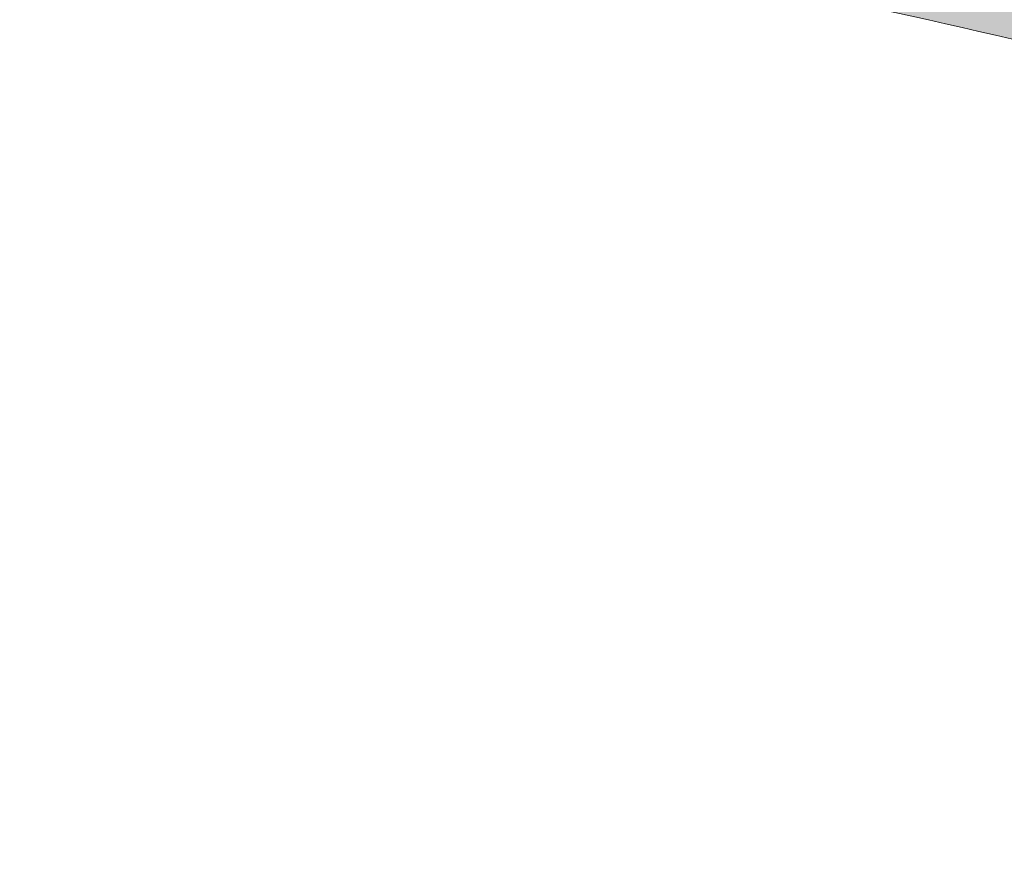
# Model space of a CAD drawing. Header units: metres. Extents: x 538891 to 1080079, y 6588829 to 13178720.
# Tile 103 of 169: x 539284 to 539312, y 6589425 to 6589448. Entities that reach past the tile are written whole.
import ezdxf

# ---------------------------------------------------------------- set-up
doc = ezdxf.new("R2010")
doc.units = ezdxf.units.M
doc.header["$LTSCALE"] = 0.4
doc.layers.add('KOLDE PST', color=7, linetype='Continuous')

# ---------------------------------------------------------------- blocks, each defined once
blk = doc.blocks.new('#9_019061_PP_TL (2D)')
at = {"linetype": 'Continuous', "lineweight": 0, "true_color": 0xffdf7f}
h = blk.add_hatch(color=41, dxfattribs=at)
edge = h.paths.add_edge_path()
edge.add_arc((539039.415, 6589463.244), 48.3, 66.5731, 76.1419, ccw=False)
edge.add_line((539058.618, 6589507.563), (539066.035, 6589504.349))
edge.add_arc((539086.589, 6589551.788), 51.7, 246.5731, 263.6668)
edge.add_line((539080.886, 6589500.403), (539120.723, 6589495.982))
edge.add_arc((539112.637, 6589423.129), 73.3, 66.82796, 83.66684, ccw=False)
edge.add_line((539141.481, 6589490.516), (539168.781, 6589478.831))
edge.add_arc((539204.865, 6589563.133), 91.7, 246.82796, 267.8302)
edge.add_line((539201.393, 6589471.499), (539210.416, 6589471.157))
edge.add_arc((539208.587, 6589422.891), 48.3, 71.3095, 87.8302, ccw=False)
edge.add_line((539224.065, 6589468.644), (539232.022, 6589465.953))
edge.add_arc((539222.408, 6589437.535), 30, 32.6235, 71.3095, ccw=False)
edge.add_line((539247.675, 6589453.708), (539249.016, 6589451.613))
edge.add_line((539249.016, 6589451.613), (539252.513, 6589453.823))
edge.add_line((539252.513, 6589453.823), (539252.222, 6589454.283))
edge.add_arc((539255.603, 6589456.42), 4, 78.3407, 212.2931, ccw=False)
edge.add_line((539256.412, 6589460.337), (539306.731, 6589449.954))
edge.add_arc((539266.313, 6589254.081), 200, 69.3819, 78.34077, ccw=False)
edge.add_arc((539390.16, 6589583.254), 151.7, 249.3819, 260.12627)
edge.add_line((539364.147, 6589433.801), (539400.306, 6589427.507))
edge.add_arc((539374.876, 6589281.404), 148.3, 76.5459, 80.12627, ccw=False)
edge.add_line((539409.38, 6589425.634), (539415.676, 6589424.127))
edge.add_line((539415.676, 6589424.127), (539461.916, 6589412.656))
edge.add_line((539461.916, 6589412.656), (539501.021, 6589403.157))
edge.add_arc((539453.811, 6589208.809), 200, 68.6685, 76.34654, ccw=False)
edge.add_line((539526.564, 6589395.107), (539542.97, 6589388.7))
edge.add_arc((539635.075, 6589624.554), 253.2, 248.6685, 261.88806)
edge.add_arc((539543.285, 6588980.562), 397.3, 71.92423, 81.88806, ccw=False)
edge.add_arc((539703.185, 6589464.418), 112.304, 250.965, 252.46069)
edge.add_arc((539871.374, 6589937.522), 614.357, 250.800774, 252.296459)
edge.add_line((539684.553, 6589352.259), (539685.573, 6589355.293))
edge.add_arc((539758.706, 6589594.357), 250, 250.66068, 252.99044, ccw=False)
edge.add_arc((539543.285, 6588980.562), 400.5, 70.66068, 78.54998)
edge.add_arc((539623.186, 6589375.052), 2, 166.3465, 258.55, ccw=False)
edge.add_line((539621.243, 6589375.524), (539622.146, 6589379.24))
edge.add_line((539622.146, 6589379.24), (539618.259, 6589380.184))
edge.add_line((539618.259, 6589380.184), (539617.265, 6589376.092))
edge.add_arc((539615.321, 6589376.564), 2, 259.6901, 346.3466, ccw=False)
edge.add_arc((539543.285, 6588980.562), 400.5, 79.69013, 81.88806)
edge.add_arc((539635.075, 6589624.554), 250, 248.6685, 261.88806, ccw=False)
edge.add_line((539544.135, 6589391.681), (539527.728, 6589398.088))
edge.add_arc((539453.811, 6589208.809), 203.2, 68.6685, 76.34654)
edge.add_line((539501.777, 6589406.266), (539462.679, 6589415.764))
edge.add_line((539462.679, 6589415.764), (539428.909, 6589424.142))
edge.add_arc((539429.39, 6589426.083), 2, 166.067, 256.067, ccw=False)
edge.add_line((539427.449, 6589426.565), (539427.485, 6589426.71))
edge.add_line((539427.485, 6589426.71), (539423.603, 6589427.673))
edge.add_line((539423.603, 6589427.673), (539423.577, 6589427.567))
edge.add_arc((539421.635, 6589428.049), 2, 256.5459, 346.067, ccw=False)
edge.add_line((539421.17, 6589426.104), (539410.125, 6589428.746))
edge.add_arc((539374.876, 6589281.404), 151.5, 76.5459, 80.12627)
edge.add_line((539400.854, 6589430.66), (539364.696, 6589436.953))
edge.add_arc((539390.16, 6589583.254), 148.5, 248.69692, 260.12627, ccw=False)
edge.add_line((539336.21, 6589444.9), (539332.565, 6589446.322))
edge.add_arc((539259.573, 6589259.245), 200.812, 68.68564, 74.77494)
edge.add_arc((539312.832, 6589454.939), 2, 166.067, 254.8231, ccw=False)
edge.add_line((539310.891, 6589455.421), (539310.941, 6589455.623))
edge.add_line((539310.941, 6589455.623), (539305.987, 6589456.852))
edge.add_line((539305.987, 6589456.852), (539305.943, 6589456.673))
edge.add_arc((539304.002, 6589457.154), 2, 258.3408, 346.067, ccw=False)
edge.add_line((539303.597, 6589455.196), (539232.714, 6589469.822))
edge.add_arc((539252.923, 6589567.759), 100, 252.98361, 258.34077, ccw=False)
edge.add_arc((539208.587, 6589422.892), 51.5, 72.9836, 78.6599)
edge.add_arc((539219.107, 6589475.347), 2, 165.7555, 258.6599, ccw=False)
edge.add_line((539217.168, 6589475.839), (539217.896, 6589478.706))
edge.add_line((539217.896, 6589478.706), (539213.043, 6589479.91))
edge.add_line((539213.043, 6589479.91), (539212.02, 6589475.881))
edge.add_arc((539210.082, 6589476.373), 2, 267.8302, 345.7555, ccw=False)
edge.add_line((539210.006, 6589474.375), (539201.514, 6589474.696))
edge.add_arc((539204.865, 6589563.133), 88.5, 246.82796, 267.8302, ccw=False)
edge.add_line((539170.04, 6589481.772), (539142.74, 6589493.458))
edge.add_arc((539112.637, 6589423.129), 76.5, 66.82796, 83.66684)
edge.add_line((539121.076, 6589499.162), (539081.239, 6589503.584))
edge.add_arc((539086.589, 6589551.788), 48.5, 246.5731, 263.6668, ccw=False)
edge.add_line((539067.307, 6589507.286), (539059.891, 6589510.499))
edge.add_arc((539039.415, 6589463.245), 51.5, 66.5731, 76.1419)
edge.add_line((539051.751, 6589513.245), (539050.984, 6589510.138))
at = {"color": 41, "linetype": 'Continuous', "lineweight": 9, "true_color": 0xffdf7f, "flags": 128}
blk.add_lwpolyline([(539232.022, 6589465.953, -0.170422), (539247.675, 6589453.708), (539249.016, 6589451.613), (539252.513, 6589453.823), (539252.222, 6589454.283, -0.661587), (539256.412, 6589460.337), (539306.731, 6589449.954, -0.03911), (539336.741, 6589441.27, 0.046916), (539364.147, 6589433.801), (539400.306, 6589427.507, -0.015624), (539409.38, 6589425.634), (539415.676, 6589424.127), (539461.916, 6589412.656), (539501.021, 6589403.157, -0.033514), (539526.564, 6589395.107), (539542.97, 6589388.7, 0.057745)], format="xyb", dxfattribs=at)
at = {"color": 5, "linetype": 'Continuous', "lineweight": 35, "true_color": 0x0000ff, "flags": 128}
blk.add_lwpolyline([(539400.306, 6589427.507), (539364.147, 6589433.801, -0.028306), (539347.432, 6589437.695), (539346.728, 6589435.297), (539342.359, 6589436.65), (539343.134, 6589439.027, -0.011169), (539336.74, 6589441.271, 0.039109), (539306.731, 6589449.954), (539282.313, 6589454.993), (539281.808, 6589452.544), (539277.401, 6589453.454), (539277.906, 6589455.902), (539256.412, 6589460.337, 0.661587), (539252.222, 6589454.283), (539252.513, 6589453.823)], format="xyb", dxfattribs=at)
blk = doc.blocks.new('KOLDE PST TL')
at = {"color": 7}
blk.add_blockref('#9_019061_PP_TL (2D)', (0, 0), dxfattribs=at)
blk = doc.blocks.new('#13_KOLDE TAIM (2D)')
at = {"linetype": 'Continuous', "lineweight": 0, "true_color": 0xc4f877}
h = blk.add_hatch(color=71, dxfattribs=at)
edge = h.paths.add_edge_path()
edge.add_line((539342.359, 6589436.65), (539343.134, 6589439.027))
edge.add_arc((539390.16, 6589583.253), 151.7, 249.38145, 251.94099, ccw=False)
edge.add_arc((539266.313, 6589254.081), 200, 69.38223, 78.34077)
edge.add_line((539306.731, 6589449.954), (539282.313, 6589454.993))
edge.add_line((539282.313, 6589454.993), (539281.809, 6589452.547))
edge.add_line((539281.809, 6589452.547), (539282.788, 6589452.342))
edge.add_line((539282.788, 6589452.342), (539283.091, 6589453.811))
edge.add_line((539283.091, 6589453.811), (539306.529, 6589448.975))
edge.add_arc((539266.313, 6589254.081), 199, 69.38223, 78.34077, ccw=False)
edge.add_arc((539390.16, 6589583.253), 152.699, 249.38145, 251.56577)
edge.add_line((539341.874, 6589438.389), (539341.408, 6589436.96))
edge.add_line((539341.408, 6589436.96), (539342.359, 6589436.65))
at = {"color": 71, "linetype": 'Continuous', "lineweight": 5, "true_color": 0xc4f877, "flags": 128}
blk.add_lwpolyline([(539342.359, 6589436.65), (539343.134, 6589439.027, -0.011169), (539336.74, 6589441.271, 0.039109), (539306.731, 6589449.954), (539282.313, 6589454.993), (539281.809, 6589452.547), (539282.788, 6589452.342), (539283.091, 6589453.811), (539306.529, 6589448.975, -0.039109), (539336.388, 6589440.335, 0.009531), (539341.874, 6589438.389), (539341.408, 6589436.96)], format="xyb", close=True, dxfattribs=at)
blk = doc.blocks.new('Kolde pst Taim')
at = {"color": 13, "true_color": 0xff4646}
blk.add_blockref('#13_KOLDE TAIM (2D)', (0, 0), dxfattribs=at)

msp = doc.modelspace()

# ---------------------------------------------------------------- block references
at = {"layer": 'KOLDE PST', "color": 7}
for name in ['KOLDE PST TL', 'Kolde pst Taim']:
    msp.add_blockref(name, (0, 0), dxfattribs=at)

doc.saveas('drawing.dxf')
